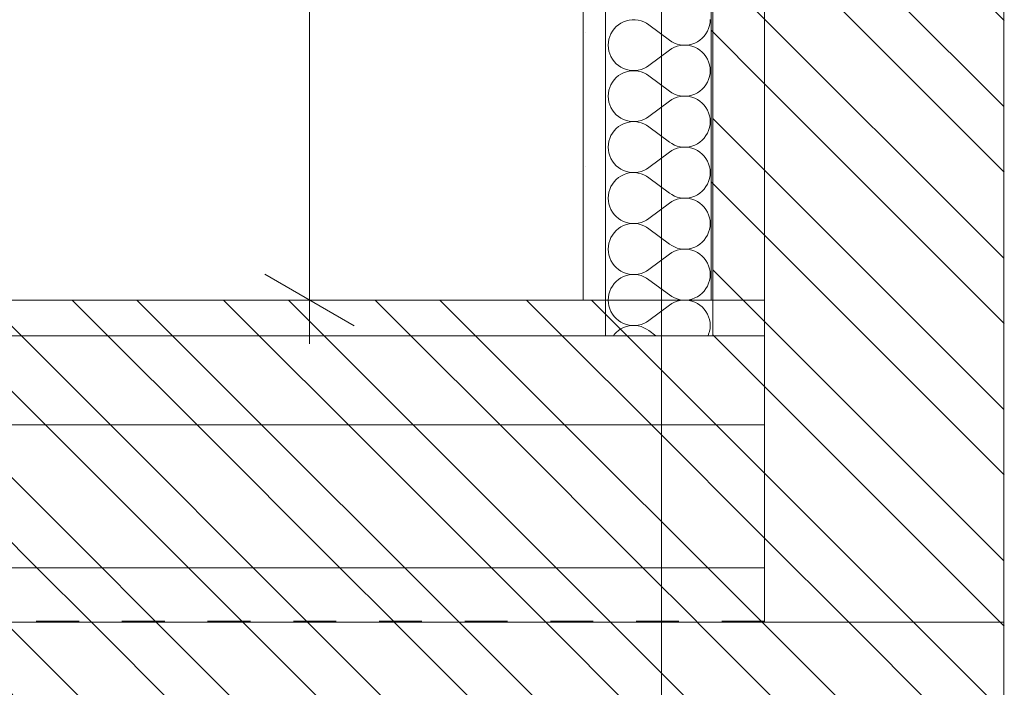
# Model space of a CAD drawing. Extents: x 180 to 5640, y 54 to 2910.
# Tile 4 of 20: x 1898 to 2174, y 709 to 896. Entities that reach past the tile are written whole.
import ezdxf
from ezdxf.xclip import XClip

# ---------------------------------------------------------------- set-up
doc = ezdxf.new("R2010")
doc.units = 0
doc.header["$MEASUREMENT"] = 0
doc.header["$XCLIPFRAME"] = 0
doc.linetypes.add('Przerywana', pattern=[48, 24, -24])
for name, color, linetype in [('220-A Ściany', 7, 'Continuous'), ('370-W Ściany projektowane', 7, 'Continuous'), ('399-W Wymiary i opisy', 7, 'Continuous'), ('460-K Stropy', 7, 'Continuous'), ('820-G Rysunki Obrazki', 7, 'Continuous'), ('824-G Wypełnienia RŚ', 7, 'Continuous')]:
    doc.layers.add(name, color=color, linetype=linetype)
pattern_1 = [(135, (-1693.87, 817.59), (21.2132, 21.2132), [])]

# ---------------------------------------------------------------- blocks, each defined once
blk = doc.blocks.new('*X4')
at = {"layer": '370-W Ściany projektowane', "color": 94, "linetype": 'Continuous', "lineweight": 0, "ltscale": 0.5}
for p, q in [((2064.24, 893.61), (2063.74, 892.95)), ((2064.81, 894.22), (2064.24, 893.61)), ((2065.45, 894.75), (2064.81, 894.22)), ((2066.14, 895.21), (2065.45, 894.75)), ((2066.89, 895.58), (2066.14, 895.21)), ((2067.67, 895.86), (2066.89, 895.58)), ((2068.48, 896.05), (2067.67, 895.86)), ((2069.31, 896.15), (2068.48, 896.05)), ((2070.14, 896.15), (2069.31, 896.15)), ((2070.97, 896.05), (2070.14, 896.15)), ((2071.78, 895.85), (2070.97, 896.05)), ((2072.56, 895.57), (2071.78, 895.85)), ((2073.3, 895.19), (2072.56, 895.57)), ((2073.99, 894.73), (2073.3, 895.19)), ((2079.71, 890.45), (2073.99, 894.73)), ((2090.37, 892.95), (2090.7, 893.71)), ((2090.7, 893.71), (2090.94, 894.51)), ((2090.94, 894.51), (2091.09, 895.33)), ((2091.09, 895.33), (2091.13, 896.16)), ((2063, 891.46), (2062.76, 890.67)), ((2063.33, 892.23), (2063, 891.46)), ((2063.74, 892.95), (2063.33, 892.23)), ((2088.25, 890.42), (2088.89, 890.96)), ((2088.89, 890.96), (2089.46, 891.56)), ((2089.46, 891.56), (2089.96, 892.23)), ((2089.96, 892.23), (2090.37, 892.95)), ((2062.61, 889.85), (2062.56, 889.02)), ((2062.56, 889.02), (2062.61, 888.19)), ((2062.76, 890.67), (2062.61, 889.85)), ((2062.61, 888.19), (2062.76, 887.37)), ((2079.71, 890.45), (2080.4, 889.99)), ((2080.4, 888.05), (2079.71, 887.59)), ((2080.4, 889.99), (2081.14, 889.61)), ((2081.14, 888.42), (2080.4, 888.05)), ((2081.14, 889.61), (2081.92, 889.32)), ((2081.92, 888.71), (2081.14, 888.42)), ((2081.92, 889.32), (2082.73, 889.13)), ((2082.73, 888.91), (2081.92, 888.71)), ((2082.73, 889.13), (2083.56, 889.03)), ((2083.56, 889), (2082.73, 888.91)), ((2083.56, 889.03), (2084.39, 889.03)), ((2084.39, 889.01), (2083.56, 889)), ((2084.39, 889.03), (2085.22, 889.12)), ((2085.22, 888.91), (2084.39, 889.01)), ((2085.22, 889.12), (2086.03, 889.31)), ((2086.03, 888.72), (2085.22, 888.91)), ((2086.03, 889.31), (2086.81, 889.6)), ((2086.81, 888.44), (2086.03, 888.72)), ((2086.81, 889.6), (2087.55, 889.97)), ((2087.55, 888.07), (2086.81, 888.44)), ((2087.55, 889.97), (2088.25, 890.42)), ((2088.25, 887.61), (2087.55, 888.07)), ((2062.76, 887.37), (2063, 886.57)), ((2063, 886.57), (2063.33, 885.81)), ((2063.33, 885.81), (2063.74, 885.09)), ((2079.71, 887.59), (2073.99, 883.3)), ((2088.89, 887.08), (2088.25, 887.61)), ((2089.46, 886.47), (2088.89, 887.08)), ((2089.96, 885.81), (2089.46, 886.47)), ((2090.37, 885.09), (2089.96, 885.81)), ((2063.74, 885.09), (2064.24, 884.42)), ((2064.24, 884.42), (2064.81, 883.82)), ((2064.81, 883.82), (2065.45, 883.28)), ((2065.45, 883.28), (2066.14, 882.83)), ((2066.14, 882.83), (2066.89, 882.45)), ((2072.56, 882.47), (2073.3, 882.84)), ((2073.3, 882.84), (2073.99, 883.3)), ((2090.7, 884.32), (2090.37, 885.09)), ((2090.94, 883.52), (2090.7, 884.32)), ((2091.09, 882.71), (2090.94, 883.52)), ((2091.13, 881.87), (2091.09, 882.71)), ((2064.81, 879.93), (2064.24, 879.33)), ((2065.45, 880.47), (2064.81, 879.93)), ((2066.14, 880.92), (2065.45, 880.47)), ((2066.89, 881.3), (2066.14, 880.92)), ((2066.89, 882.45), (2067.67, 882.17)), ((2067.67, 881.58), (2066.89, 881.3)), ((2067.67, 882.17), (2068.48, 881.98)), ((2068.48, 881.77), (2067.67, 881.58)), ((2068.48, 881.98), (2069.31, 881.89)), ((2069.31, 881.86), (2068.48, 881.77)), ((2069.31, 881.89), (2070.14, 881.89)), ((2070.14, 881.86), (2069.31, 881.86)), ((2070.14, 881.89), (2070.97, 881.99)), ((2070.97, 881.76), (2070.14, 881.86)), ((2070.97, 881.99), (2071.78, 882.18)), ((2071.78, 881.57), (2070.97, 881.76)), ((2071.78, 882.18), (2072.56, 882.47)), ((2072.56, 881.28), (2071.78, 881.57)), ((2073.3, 880.91), (2072.56, 881.28)), ((2073.99, 880.45), (2073.3, 880.91)), ((2079.71, 876.16), (2073.99, 880.45)), ((2090.7, 879.43), (2090.94, 880.22)), ((2090.94, 880.22), (2091.09, 881.04)), ((2091.09, 881.04), (2091.13, 881.87)), ((2063, 877.18), (2062.76, 876.38)), ((2063.33, 877.94), (2063, 877.18)), ((2063.74, 878.66), (2063.33, 877.94)), ((2064.24, 879.33), (2063.74, 878.66)), ((2088.89, 876.67), (2089.46, 877.28)), ((2089.46, 877.28), (2089.96, 877.94)), ((2089.96, 877.94), (2090.37, 878.66)), ((2090.37, 878.66), (2090.7, 879.43)), ((2062.61, 875.56), (2062.56, 874.73)), ((2062.56, 874.73), (2062.61, 873.9)), ((2062.76, 876.38), (2062.61, 875.56)), ((2079.71, 876.16), (2080.4, 875.7)), ((2080.4, 875.7), (2081.14, 875.32)), ((2081.14, 875.32), (2081.92, 875.04)), ((2081.92, 874.43), (2081.14, 874.14)), ((2081.92, 875.04), (2082.73, 874.84)), ((2082.73, 874.62), (2081.92, 874.43)), ((2082.73, 874.84), (2083.56, 874.74)), ((2083.56, 874.72), (2082.73, 874.62)), ((2083.56, 874.74), (2084.39, 874.74)), ((2084.39, 874.72), (2083.56, 874.72)), ((2084.39, 874.74), (2085.22, 874.84)), ((2085.22, 874.63), (2084.39, 874.72)), ((2085.22, 874.84), (2086.03, 875.03)), ((2086.03, 874.44), (2085.22, 874.63)), ((2086.03, 875.03), (2086.81, 875.31)), ((2086.81, 874.15), (2086.03, 874.44)), ((2086.81, 875.31), (2087.55, 875.68)), ((2087.55, 875.68), (2088.25, 876.14)), ((2088.25, 876.14), (2088.89, 876.67)), ((2062.61, 873.9), (2062.76, 873.08)), ((2062.76, 873.08), (2063, 872.28)), ((2063, 872.28), (2063.33, 871.52)), ((2063.33, 871.52), (2063.74, 870.8)), ((2079.71, 873.3), (2073.99, 869.02)), ((2080.4, 873.76), (2079.71, 873.3)), ((2081.14, 874.14), (2080.4, 873.76)), ((2087.55, 873.78), (2086.81, 874.15)), ((2088.25, 873.32), (2087.55, 873.78)), ((2088.89, 872.79), (2088.25, 873.32)), ((2089.46, 872.19), (2088.89, 872.79)), ((2089.96, 871.52), (2089.46, 872.19)), ((2090.37, 870.8), (2089.96, 871.52)), ((2063.74, 870.8), (2064.24, 870.13)), ((2064.24, 870.13), (2064.81, 869.53)), ((2064.81, 869.53), (2065.45, 869)), ((2065.45, 869), (2066.14, 868.54)), ((2073.3, 868.56), (2073.99, 869.02)), ((2090.7, 870.04), (2090.37, 870.8)), ((2090.94, 869.24), (2090.7, 870.04)), ((2091.09, 868.42), (2090.94, 869.24)), ((2065.45, 866.18), (2064.81, 865.65)), ((2066.14, 866.64), (2065.45, 866.18)), ((2066.14, 868.54), (2066.89, 868.17)), ((2066.89, 867.01), (2066.14, 866.64)), ((2066.89, 868.17), (2067.67, 867.88)), ((2067.67, 867.29), (2066.89, 867.01)), ((2067.67, 867.88), (2068.48, 867.69)), ((2068.48, 867.48), (2067.67, 867.29)), ((2068.48, 867.69), (2069.31, 867.6)), ((2069.31, 867.58), (2068.48, 867.48)), ((2069.31, 867.6), (2070.14, 867.6)), ((2070.14, 867.58), (2069.31, 867.58)), ((2070.14, 867.6), (2070.97, 867.7)), ((2070.97, 867.48), (2070.14, 867.58)), ((2070.97, 867.7), (2071.78, 867.9)), ((2071.78, 867.28), (2070.97, 867.48)), ((2071.78, 867.9), (2072.56, 868.18)), ((2072.56, 867), (2071.78, 867.28)), ((2072.56, 868.18), (2073.3, 868.56)), ((2073.3, 866.62), (2072.56, 867)), ((2073.99, 866.16), (2073.3, 866.62)), ((2079.71, 861.87), (2073.99, 866.16)), ((2090.94, 865.94), (2091.09, 866.76)), ((2091.13, 867.59), (2091.09, 868.42)), ((2091.09, 866.76), (2091.13, 867.59)), ((2063.33, 863.66), (2063, 862.89)), ((2063.74, 864.38), (2063.33, 863.66)), ((2064.24, 865.04), (2063.74, 864.38)), ((2064.81, 865.65), (2064.24, 865.04)), ((2089.46, 862.99), (2089.96, 863.66)), ((2089.96, 863.66), (2090.37, 864.38)), ((2090.37, 864.38), (2090.7, 865.14)), ((2090.7, 865.14), (2090.94, 865.94)), ((2062.61, 861.28), (2062.56, 860.45)), ((2062.76, 862.1), (2062.61, 861.28)), ((2063, 862.89), (2062.76, 862.1)), ((2079.71, 861.87), (2080.4, 861.42)), ((2080.4, 861.42), (2081.14, 861.04)), ((2081.14, 861.04), (2081.92, 860.75)), ((2081.92, 860.75), (2082.73, 860.56)), ((2082.73, 860.56), (2083.56, 860.46)), ((2084.39, 860.46), (2085.22, 860.55)), ((2085.22, 860.55), (2086.03, 860.74)), ((2086.03, 860.74), (2086.81, 861.02)), ((2086.81, 861.02), (2087.55, 861.4)), ((2087.55, 861.4), (2088.25, 861.85)), ((2088.25, 861.85), (2088.89, 862.39)), ((2088.89, 862.39), (2089.46, 862.99)), ((2062.56, 860.45), (2062.61, 859.62)), ((2062.61, 859.62), (2062.76, 858.8)), ((2062.76, 858.8), (2063, 858)), ((2063, 858), (2063.33, 857.24)), ((2079.71, 859.02), (2073.99, 854.73)), ((2080.4, 859.48), (2079.71, 859.02)), ((2081.14, 859.85), (2080.4, 859.48)), ((2081.92, 860.14), (2081.14, 859.85)), ((2082.73, 860.33), (2081.92, 860.14)), ((2083.56, 860.43), (2082.73, 860.33)), ((2083.56, 860.46), (2084.39, 860.46)), ((2084.39, 860.43), (2083.56, 860.43)), ((2085.22, 860.34), (2084.39, 860.43)), ((2086.03, 860.15), (2085.22, 860.34)), ((2086.81, 859.87), (2086.03, 860.15)), ((2087.55, 859.5), (2086.81, 859.87)), ((2088.25, 859.04), (2087.55, 859.5)), ((2088.89, 858.51), (2088.25, 859.04)), ((2089.46, 857.9), (2088.89, 858.51)), ((2089.96, 857.23), (2089.46, 857.9)), ((2063.33, 857.24), (2063.74, 856.52)), ((2063.74, 856.52), (2064.24, 855.85)), ((2064.24, 855.85), (2064.81, 855.24)), ((2064.81, 855.24), (2065.45, 854.71)), ((2090.37, 856.51), (2089.96, 857.23)), ((2090.7, 855.75), (2090.37, 856.51)), ((2090.94, 854.95), (2090.7, 855.75)), ((2091.09, 854.13), (2090.94, 854.95)), ((2065.45, 854.71), (2066.14, 854.25)), ((2066.14, 852.35), (2065.45, 851.9)), ((2066.14, 854.25), (2066.89, 853.88)), ((2066.89, 852.72), (2066.14, 852.35)), ((2066.89, 853.88), (2067.67, 853.6)), ((2067.67, 853.01), (2066.89, 852.72)), ((2067.67, 853.6), (2068.48, 853.41)), ((2068.48, 853.2), (2067.67, 853.01)), ((2068.48, 853.41), (2069.31, 853.31)), ((2069.31, 853.29), (2068.48, 853.2)), ((2069.31, 853.31), (2070.14, 853.32)), ((2070.14, 853.29), (2069.31, 853.29)), ((2070.14, 853.32), (2070.97, 853.42)), ((2070.97, 853.19), (2070.14, 853.29)), ((2070.97, 853.42), (2071.78, 853.61)), ((2071.78, 853), (2070.97, 853.19)), ((2071.78, 853.61), (2072.56, 853.9)), ((2072.56, 852.71), (2071.78, 853)), ((2072.56, 853.9), (2073.3, 854.27)), ((2073.3, 852.33), (2072.56, 852.71)), ((2073.3, 854.27), (2073.99, 854.73)), ((2073.99, 851.87), (2073.3, 852.33)), ((2090.94, 851.65), (2091.09, 852.47)), ((2091.13, 853.3), (2091.09, 854.13)), ((2091.09, 852.47), (2091.13, 853.3)), ((2063.74, 850.09), (2063.33, 849.37)), ((2064.24, 850.76), (2063.74, 850.09)), ((2064.81, 851.36), (2064.24, 850.76)), ((2065.45, 851.9), (2064.81, 851.36)), ((2079.71, 847.59), (2073.99, 851.87)), ((2089.96, 849.37), (2090.37, 850.09)), ((2090.37, 850.09), (2090.7, 850.86)), ((2090.7, 850.86), (2090.94, 851.65)), ((2062.61, 846.99), (2062.56, 846.16)), ((2062.76, 847.81), (2062.61, 846.99)), ((2063, 848.61), (2062.76, 847.81)), ((2063.33, 849.37), (2063, 848.61)), ((2079.71, 847.59), (2080.4, 847.13)), ((2080.4, 847.13), (2081.14, 846.75)), ((2081.14, 846.75), (2081.92, 846.47)), ((2086.03, 846.46), (2086.81, 846.74)), ((2086.81, 846.74), (2087.55, 847.11)), ((2087.55, 847.11), (2088.25, 847.57)), ((2088.25, 847.57), (2088.89, 848.1)), ((2088.89, 848.1), (2089.46, 848.71)), ((2089.46, 848.71), (2089.96, 849.37)), ((2062.56, 846.16), (2062.61, 845.33)), ((2062.61, 845.33), (2062.76, 844.51)), ((2062.76, 844.51), (2063, 843.71)), ((2079.71, 844.73), (2073.99, 840.45)), ((2080.4, 845.19), (2079.71, 844.73)), ((2081.14, 845.57), (2080.4, 845.19)), ((2081.92, 845.85), (2081.14, 845.57)), ((2081.92, 846.47), (2082.73, 846.27)), ((2082.73, 846.05), (2081.92, 845.85)), ((2082.73, 846.27), (2083.56, 846.17)), ((2083.56, 846.15), (2082.73, 846.05)), ((2083.56, 846.17), (2084.39, 846.17)), ((2084.39, 846.15), (2083.56, 846.15)), ((2084.39, 846.17), (2085.22, 846.27)), ((2085.22, 846.05), (2084.39, 846.15)), ((2085.22, 846.27), (2086.03, 846.46)), ((2086.03, 845.86), (2085.22, 846.05)), ((2086.81, 845.58), (2086.03, 845.86)), ((2087.55, 845.21), (2086.81, 845.58)), ((2088.25, 844.75), (2087.55, 845.21)), ((2088.89, 844.22), (2088.25, 844.75)), ((2089.46, 843.61), (2088.89, 844.22)), ((2063, 843.71), (2063.33, 842.95)), ((2063.33, 842.95), (2063.74, 842.23)), ((2063.74, 842.23), (2064.24, 841.56)), ((2064.24, 841.56), (2064.81, 840.96)), ((2089.96, 842.95), (2089.46, 843.61)), ((2090.37, 842.23), (2089.96, 842.95)), ((2090.7, 841.46), (2090.37, 842.23)), ((2090.94, 840.67), (2090.7, 841.46)), ((2064.81, 840.96), (2065.45, 840.42)), ((2065.45, 840.42), (2066.14, 839.97)), ((2066.14, 839.97), (2066.89, 839.6)), ((2066.89, 838.44), (2066.14, 838.07)), ((2066.89, 839.6), (2067.67, 839.31)), ((2067.67, 838.72), (2066.89, 838.44)), ((2067.67, 839.31), (2068.48, 839.12)), ((2068.48, 838.91), (2067.67, 838.72)), ((2068.48, 839.12), (2069.31, 839.03)), ((2069.31, 839.01), (2068.48, 838.91)), ((2069.31, 839.03), (2070.14, 839.03)), ((2070.14, 839), (2069.31, 839.01)), ((2070.14, 839.03), (2070.97, 839.13)), ((2070.97, 838.91), (2070.14, 839)), ((2070.97, 839.13), (2071.78, 839.32)), ((2071.78, 838.71), (2070.97, 838.91)), ((2071.78, 839.32), (2072.56, 839.61)), ((2072.56, 838.42), (2071.78, 838.71)), ((2072.56, 839.61), (2073.3, 839.99)), ((2073.3, 838.05), (2072.56, 838.42)), ((2073.3, 839.99), (2073.99, 840.45)), ((2091.09, 839.85), (2090.94, 840.67)), ((2091.13, 839.02), (2091.09, 839.85)), ((2091.09, 838.19), (2091.13, 839.02)), ((2063.74, 835.81), (2063.33, 835.09)), ((2064.24, 836.47), (2063.74, 835.81)), ((2064.81, 837.08), (2064.24, 836.47)), ((2065.45, 837.61), (2064.81, 837.08)), ((2066.14, 838.07), (2065.45, 837.61)), ((2073.99, 837.59), (2073.3, 838.05)), ((2079.71, 833.3), (2073.99, 837.59)), ((2089.96, 835.09), (2090.37, 835.81)), ((2090.37, 835.81), (2090.7, 836.57)), ((2090.7, 836.57), (2090.94, 837.37)), ((2090.94, 837.37), (2091.09, 838.19)), ((2062.76, 833.52), (2062.61, 832.71)), ((2063, 834.32), (2062.76, 833.52)), ((2063.33, 835.09), (2063, 834.32)), ((2079.71, 833.3), (2080.4, 832.84)), ((2087.55, 832.83), (2088.25, 833.28)), ((2088.25, 833.28), (2088.89, 833.82)), ((2088.89, 833.82), (2089.46, 834.42)), ((2089.46, 834.42), (2089.96, 835.09)), ((2062.61, 832.71), (2062.56, 831.87)), ((2062.56, 831.87), (2062.61, 831.04)), ((2062.61, 831.04), (2062.76, 830.22)), ((2062.76, 830.22), (2063, 829.43)), ((2079.71, 830.45), (2073.99, 826.16)), ((2080.4, 830.91), (2079.71, 830.45)), ((2080.4, 832.84), (2081.14, 832.47)), ((2081.14, 831.28), (2080.4, 830.91)), ((2081.14, 832.47), (2081.92, 832.18)), ((2081.92, 831.57), (2081.14, 831.28)), ((2081.92, 832.18), (2082.73, 831.99)), ((2082.73, 831.76), (2081.92, 831.57)), ((2082.73, 831.99), (2083.56, 831.89)), ((2083.56, 831.86), (2082.73, 831.76)), ((2083.56, 831.89), (2084.39, 831.89)), ((2084.39, 831.86), (2083.56, 831.86)), ((2084.39, 831.89), (2085.22, 831.98)), ((2085.22, 831.77), (2084.39, 831.86)), ((2085.22, 831.98), (2086.03, 832.17)), ((2086.03, 831.58), (2085.22, 831.77)), ((2086.03, 832.17), (2086.81, 832.45)), ((2086.81, 831.3), (2086.03, 831.58)), ((2086.81, 832.45), (2087.55, 832.83)), ((2087.55, 830.92), (2086.81, 831.3)), ((2088.25, 830.47), (2087.55, 830.92)), ((2088.89, 829.93), (2088.25, 830.47)), ((2063, 829.43), (2063.33, 828.66)), ((2063.33, 828.66), (2063.74, 827.94)), ((2063.74, 827.94), (2064.24, 827.28)), ((2089.46, 829.33), (2088.89, 829.93)), ((2089.96, 828.66), (2089.46, 829.33)), ((2090.37, 827.94), (2089.96, 828.66)), ((2090.7, 827.18), (2090.37, 827.94)), ((2064.24, 827.28), (2064.81, 826.67)), ((2064.81, 826.67), (2065.45, 826.14)), ((2065.45, 826.14), (2066.14, 825.68)), ((2066.14, 825.68), (2066.89, 825.31)), ((2066.89, 825.31), (2067.67, 825.03)), ((2067.67, 825.03), (2068.48, 824.84)), ((2068.48, 824.63), (2067.67, 824.44)), ((2068.48, 824.84), (2069.31, 824.74)), ((2069.31, 824.72), (2068.48, 824.63)), ((2069.31, 824.74), (2070.14, 824.74)), ((2070.14, 824.72), (2069.31, 824.72)), ((2070.14, 824.74), (2070.97, 824.84)), ((2070.97, 824.62), (2070.14, 824.72)), ((2070.97, 824.84), (2071.78, 825.04)), ((2071.78, 824.43), (2070.97, 824.62)), ((2071.78, 825.04), (2072.56, 825.32)), ((2072.56, 825.32), (2073.3, 825.7)), ((2073.3, 825.7), (2073.99, 826.16)), ((2090.94, 826.38), (2090.7, 827.18)), ((2091.09, 825.56), (2090.94, 826.38)), ((2091.13, 824.73), (2091.09, 825.56)), ((2091.09, 823.9), (2091.13, 824.73)), ((2064.24, 822.19), (2063.74, 821.52)), ((2064.81, 822.79), (2064.24, 822.19)), ((2065.45, 823.32), (2064.81, 822.79)), ((2066.14, 823.78), (2065.45, 823.32)), ((2066.89, 824.15), (2066.14, 823.78)), ((2067.67, 824.44), (2066.89, 824.15)), ((2072.56, 824.14), (2071.78, 824.43)), ((2073.3, 823.76), (2072.56, 824.14)), ((2073.99, 823.3), (2073.3, 823.76)), ((2079.71, 819.02), (2073.99, 823.3)), ((2090.37, 821.52), (2090.7, 822.28)), ((2090.7, 822.28), (2090.94, 823.08)), ((2090.94, 823.08), (2091.09, 823.9)), ((2062.76, 819.24), (2062.61, 818.42)), ((2063, 820.04), (2062.76, 819.24)), ((2063.33, 820.8), (2063, 820.04)), ((2063.74, 821.52), (2063.33, 820.8)), ((2088.25, 819), (2088.89, 819.53)), ((2088.89, 819.53), (2089.46, 820.13)), ((2089.46, 820.13), (2089.96, 820.8)), ((2089.96, 820.8), (2090.37, 821.52)), ((2062.61, 818.42), (2062.56, 817.59)), ((2062.56, 817.59), (2062.61, 816.76)), ((2062.61, 816.76), (2062.76, 815.94)), ((2079.71, 819.02), (2080.4, 818.56)), ((2080.4, 816.62), (2079.71, 816.16)), ((2080.4, 818.56), (2081.14, 818.18)), ((2081.14, 817), (2080.4, 816.62)), ((2081.14, 818.18), (2081.92, 817.9)), ((2081.92, 817.28), (2081.14, 817)), ((2081.92, 817.9), (2082.73, 817.7)), ((2082.73, 817.48), (2081.92, 817.28)), ((2082.73, 817.7), (2083.56, 817.6)), ((2083.56, 817.58), (2082.73, 817.48)), ((2083.56, 817.6), (2084.39, 817.6)), ((2084.39, 817.58), (2083.56, 817.58)), ((2084.39, 817.6), (2085.22, 817.69)), ((2085.22, 817.48), (2084.39, 817.58)), ((2085.22, 817.69), (2086.03, 817.88)), ((2086.03, 817.29), (2085.22, 817.48)), ((2086.03, 817.88), (2086.81, 818.17)), ((2086.81, 817.01), (2086.03, 817.29)), ((2086.81, 818.17), (2087.55, 818.54)), ((2087.55, 816.64), (2086.81, 817.01)), ((2087.55, 818.54), (2088.25, 819)), ((2088.25, 816.18), (2087.55, 816.64)), ((2062.76, 815.94), (2063, 815.14)), ((2063, 815.14), (2063.33, 814.38)), ((2063.33, 814.38), (2063.74, 813.66)), ((2063.74, 813.66), (2064.24, 812.99)), ((2079.71, 816.16), (2073.99, 811.87)), ((2088.89, 815.65), (2088.25, 816.18)), ((2089.46, 815.04), (2088.89, 815.65)), ((2089.96, 814.38), (2089.46, 815.04)), ((2090.37, 813.66), (2089.96, 814.38)), ((2090.7, 812.89), (2090.37, 813.66)), ((2064.24, 812.99), (2064.81, 812.39)), ((2064.81, 812.39), (2065.45, 811.85)), ((2065.45, 811.85), (2066.14, 811.4)), ((2066.14, 811.4), (2066.89, 811.02)), ((2066.89, 811.02), (2067.67, 810.74)), ((2071.78, 810.75), (2072.56, 811.04)), ((2072.56, 811.04), (2073.3, 811.42)), ((2073.3, 811.42), (2073.99, 811.87)), ((2090.94, 812.1), (2090.7, 812.89)), ((2091.09, 811.28), (2090.94, 812.1)), ((2091.13, 810.45), (2091.09, 811.28)), ((2064.81, 808.51), (2064.24, 807.9)), ((2065.45, 809.04), (2064.81, 808.51)), ((2066.14, 809.5), (2065.45, 809.04)), ((2066.89, 809.87), (2066.14, 809.5)), ((2067.67, 810.15), (2066.89, 809.87)), ((2067.67, 810.74), (2068.48, 810.55)), ((2068.48, 810.34), (2067.67, 810.15)), ((2068.48, 810.55), (2069.31, 810.46)), ((2069.31, 810.43), (2068.48, 810.34)), ((2069.31, 810.46), (2070.14, 810.46)), ((2070.14, 810.43), (2069.31, 810.43)), ((2070.14, 810.46), (2070.97, 810.56)), ((2070.97, 810.33), (2070.14, 810.43)), ((2070.97, 810.56), (2071.78, 810.75)), ((2071.78, 810.14), (2070.97, 810.33)), ((2072.56, 809.85), (2071.78, 810.14)), ((2073.3, 809.48), (2072.56, 809.85)), ((2073.99, 809.02), (2073.3, 809.48)), ((2075.9, 807.59), (2073.99, 809.02)), ((2090.7, 808), (2090.94, 808.8)), ((2090.94, 808.8), (2091.09, 809.62)), ((2091.09, 809.62), (2091.13, 810.45)), ((2064.24, 807.9), (2064.01, 807.59)), ((2090.53, 807.59), (2090.7, 808))]:
    blk.add_line(p, q, dxfattribs=at)
blk = doc.blocks.new('Rysunek_1_1', base_point=(-1693.87, 817.59))
at = {"layer": '220-A Ściany', "linetype": 'Continuous', "lineweight": 13}
h = blk.add_hatch(dxfattribs=at)
h.set_pattern_fill('Ściany_istniejące_0001', color=8, style=0, pattern_type=2)
h.set_pattern_definition(pattern_1)
h.paths.add_polyline_path([(2106.38, 1259.81), (2133.72, 1259.81), (2133.72, 1220.83), (2106.38, 1220.83), (2106.38, 817.59), (2106.38, 727.34), (2173.52, 727.34), (2173.52, 2167.49), (2106.38, 2167.49), (2106.38, 2157.49), (2106.38, 1885.63), (2133.72, 1885.63), (2133.72, 1846.66), (2106.38, 1846.66)])
h = blk.add_hatch(dxfattribs=at)
h.set_pattern_fill('Ściany_istniejące_0001', color=8, style=0, pattern_type=2)
h.set_pattern_definition(pattern_1)
h.paths.add_polyline_path([(2091.38, 817.59), (2106.38, 817.59), (2106.38, 1220.83), (2091.38, 1220.83)])
at = {"layer": '370-W Ściany projektowane', "linetype": 'Continuous', "lineweight": 0}
h = blk.add_hatch(dxfattribs=at)
h.set_pattern_fill('Gips_0001', color=94, style=0, pattern_type=2)
h.set_pattern_definition([(0, (-1693.87, 817.59), (0, 37.5), [0, -37.5])])
h.paths.add_polyline_path([(2055.6, 817.59), (2061.85, 817.59), (2061.85, 1220.83), (2055.6, 1220.83)])
at = {"layer": '460-K Stropy', "linetype": 'Continuous', "lineweight": 13}
h = blk.add_hatch(dxfattribs=at)
h.set_pattern_fill('Ściany_istniejące_0001', color=8, style=0, pattern_type=2)
h.set_pattern_definition(pattern_1)
h.paths.add_polyline_path([(348.88, 807.59), (2061.85, 807.59), (2061.85, 817.59), (348.88, 817.59)])
h = blk.add_hatch(dxfattribs=at)
h.set_pattern_fill('Ściany_istniejące_0001', color=8, style=0, pattern_type=2)
h.set_pattern_definition(pattern_1)
h.paths.add_polyline_path([(2091.85, 817.59), (2091.85, 807.59), (2106.38, 807.59), (2106.38, 817.59)])
h = blk.add_hatch(dxfattribs=at)
h.set_pattern_fill('Ściany_istniejące_0001', color=8, style=0, pattern_type=2)
h.set_pattern_definition(pattern_1)
h.paths.add_polyline_path([(2061.85, 807.59), (348.88, 807.59), (348.88, 782.59), (2106.38, 782.59), (2106.38, 807.59), (2091.85, 807.59)])
h = blk.add_hatch(dxfattribs=at)
h.set_pattern_fill('Ściany_istniejące_0001', color=8, style=0, pattern_type=2)
h.set_pattern_definition(pattern_1)
h.paths.add_polyline_path([(2106.38, 782.59), (348.88, 782.59), (348.88, 742.59), (2106.38, 742.59)])
h = blk.add_hatch(dxfattribs=at)
h.set_pattern_fill('Ściany_istniejące_0001', color=8, style=0, pattern_type=2)
h.set_pattern_definition(pattern_1)
h.paths.add_polyline_path([(2106.38, 742.59), (348.88, 742.59), (348.88, 727.59), (2106.38, 727.59)])
h = blk.add_hatch(dxfattribs=at)
h.set_pattern_fill('Ściany_istniejące_0001', color=8, style=0, pattern_type=2)
h.set_pattern_definition(pattern_1)
h.paths.add_polyline_path([(307.74, 727.34), (307.74, 652.34), (2173.52, 652.34), (2173.52, 727.34), (2106.38, 727.34), (348.88, 727.34)])
h = blk.add_hatch(dxfattribs=at)
h.set_pattern_fill('Ściany_istniejące_0001', color=8, style=0, pattern_type=2)
h.set_pattern_definition(pattern_1)
h.paths.add_polyline_path([(348.88, 727.34), (2106.38, 727.34), (2106.38, 727.59), (348.88, 727.59)])
at = {"layer": '824-G Wypełnienia RŚ', "linetype": 'Continuous', "lineweight": 13}
h = blk.add_hatch(dxfattribs=at)
h.set_pattern_fill('_Poza_zakresem_opracowan_3E', color=8, style=0, pattern_type=2)
h.set_pattern_definition([(135, (154.63, 684.32), (21.2132, 21.2132), [])])
h.paths.add_polyline_path([(2173.37, 2317.59), (307.74, 2317.59), (307.74, 529.86), (2173.37, 530.49), (2173.37, 2157.49), (2173.37, 2167.49)])
h.paths.add_polyline_path([(353.88, 2157.49), (2091.85, 2157.49), (2091.85, 817.59), (353.88, 817.59)], flags=0)
at = {"layer": '220-A Ściany', "color": 7, "linetype": 'Continuous', "lineweight": 13, "ltscale": 0.5}
for p, q in [((2091.38, 1220.83), (2091.38, 817.59)), ((2091.85, 817.59), (2091.38, 817.59)), ((2106.38, 817.59), (2091.85, 817.59)), ((2173.52, 727.34), (2106.38, 727.34))]:
    blk.add_line(p, q, dxfattribs=at)
at = {"layer": '220-A Ściany', "color": 7, "linetype": 'Continuous', "lineweight": 13, "ltscale": 0.5, "flags": 128}
blk.add_lwpolyline([(2106.38, 1220.83), (2106.38, 817.59), (2106.38, 807.59), (2106.38, 782.59), (2106.38, 742.59), (2106.38, 727.59), (2106.38, 727.34)], dxfattribs=at)
at = {"layer": '370-W Ściany projektowane', "color": 94, "linetype": 'Continuous', "lineweight": 0, "ltscale": 0.5}
for p, q in [((2055.6, 1220.83), (2055.6, 817.59)), ((2091.85, 1220.83), (2091.85, 817.59)), ((2091.85, 817.59), (2091.85, 807.59)), ((2091.85, 807.59), (2061.85, 807.59))]:
    blk.add_line(p, q, dxfattribs=at)
at = {"layer": '370-W Ściany projektowane', "color": 94, "linetype": 'Continuous', "lineweight": 0, "ltscale": 0.5, "flags": 128}
blk.add_lwpolyline([(2061.85, 1220.83), (2061.85, 817.59), (2061.85, 807.59)], dxfattribs=at)
at = {"layer": '399-W Wymiary i opisy', "color": 154, "linetype": 'Continuous', "lineweight": 13, "ltscale": 0.5}
for p, q in [((1978.91, 817.59), (1978.91, 1220.83)), ((1966.41, 824.81), (1991.41, 810.37)), ((1997.66, 817.59), (1960.16, 817.59)), ((1978.91, 805.36), (1978.91, 817.59))]:
    blk.add_line(p, q, dxfattribs=at)
at = {"layer": '460-K Stropy', "color": 7, "linetype": 'Continuous', "lineweight": 13, "ltscale": 0.5}
for p, q in [((2055.6, 817.59), (528.88, 817.59)), ((2061.85, 817.59), (2055.6, 817.59)), ((2061.85, 807.59), (348.88, 807.59)), ((2106.38, 807.59), (2091.85, 807.59)), ((2106.38, 782.59), (348.88, 782.59)), ((2106.38, 742.59), (348.88, 742.59)), ((2106.38, 727.34), (348.88, 727.34))]:
    blk.add_line(p, q, dxfattribs=at)
at = {"layer": '460-K Stropy', "color": 7, "linetype": 'Przerywana', "lineweight": 13, "ltscale": 0.5}
blk.add_line((2106.38, 727.59), (348.88, 727.59), dxfattribs=at)
at = {"layer": '820-G Rysunki Obrazki', "color": 154, "linetype": 'Continuous', "lineweight": 13, "ltscale": 0.5}
blk.add_line((2077.53, 1047.07), (2077.53, 315.35), dxfattribs=at)
at = {"layer": '824-G Wypełnienia RŚ', "color": 7, "linetype": 'Continuous', "lineweight": 13, "ltscale": 0.5, "flags": 128}
blk.add_lwpolyline([(307.74, 529.86), (2173.37, 530.49), (2173.37, 2157.49), (2173.37, 2167.49), (2173.37, 2317.59), (307.74, 2317.59)], dxfattribs=at)
blk.add_lwpolyline([(353.88, 2157.49), (2091.85, 2157.49), (2091.85, 817.59), (353.88, 817.59)], close=True, dxfattribs=at)
at = {"color": 7, "linetype": 'Continuous', "lineweight": 13, "ltscale": 0.5}
blk.add_blockref('*X4', (0, 0), dxfattribs=at)

msp = doc.modelspace()

# ---------------------------------------------------------------- block references
at = {"layer": '820-G Rysunki Obrazki', "color": 7, "linetype": 'Continuous', "lineweight": 13, "ltscale": 0.1}
ref = msp.add_blockref('Rysunek_1_1', (-1693.87, 817.59), dxfattribs=at)
XClip(ref).set_block_clipping_path([(307.7351978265, 205.9574740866), (2556.3632209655, 2724.0588953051)])

doc.saveas('drawing.dxf')
